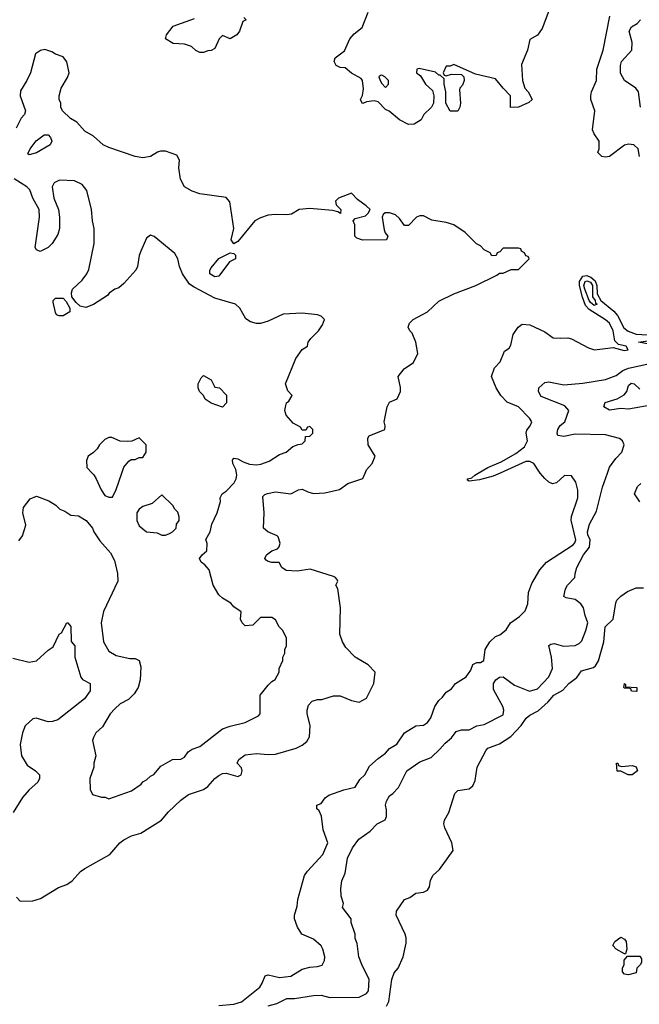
# Model space of a CAD drawing. Header units: inches. Extents: x 2348352 to 2479776, y 460422 to 613655.
# Tile 172 of 256: x 2395241 to 2398507, y 517199 to 522391. Entities that reach past the tile are written whole.
import ezdxf

# ---------------------------------------------------------------- set-up
doc = ezdxf.new("R2010")
doc.units = ezdxf.units.IN
doc.header["$MEASUREMENT"] = 0
doc.layers.add('C3591', color=7, linetype='Continuous')
doc.layers.add('C3592', color=7, linetype='Continuous')

msp = doc.modelspace()

# ---------------------------------------------------------------- linework, layer by layer
at = {"layer": 'C3591', "color": 4}
for points, elevation in [([(2395223.6, 517763.6), (2395243.6, 517743.6), (2395310, 517744.7), (2395350, 517758), (2395444.7, 517815.3), (2395488.9, 517831.1), (2395518, 517850), (2395561.2, 517898.8), (2395584.7, 517915.3), (2395715.3, 517990), (2395769, 518050), (2395790, 518066.8), (2395830, 518086.8), (2395878.9, 518101.1), (2395989, 518170), (2396025.4, 518214.6), (2396090, 518276), (2396130, 518304.7), (2396210, 518331.3), (2396232.9, 518347.1), (2396269, 518390), (2396290, 518406), (2396310, 518416), (2396330, 518418), (2396390, 518401), (2396408, 518410), (2396414, 518430), (2396410, 518446), (2396388, 518470), (2396395.3, 518490), (2396430, 518514.8), (2396490, 518522), (2396550, 518516.3), (2396590, 518518.8), (2396698, 518550), (2396730, 518566), (2396754.8, 518585.2), (2396769, 518610), (2396772.7, 518670), (2396757.2, 518730), (2396757.2, 518750), (2396764.1, 518775.9), (2396782.7, 518797.3), (2396810, 518806), (2396833.6, 518806.4), (2396894.6, 518825.4), (2396930, 518826), (2396990, 518801), (2397030, 518792), (2397070, 518814), (2397108, 518890), (2397115.3, 518950), (2397078, 518990), (2397008.7, 519030), (2396960.2, 519080.2), (2396942, 519110), (2396928.4, 519151.6), (2396932.7, 519290), (2396918, 519390), (2396908, 519410), (2396918, 519430), (2396916.4, 519436.4), (2396906, 519450), (2396894.6, 519454.6), (2396772.9, 519492.9), (2396703.2, 519483.2), (2396646, 519486), (2396622, 519502), (2396608, 519528), (2396570, 519529), (2396550, 519533.2), (2396540.7, 519540.7), (2396533.2, 519550), (2396541.2, 519570), (2396570, 519590.8), (2396599.3, 519600.7), (2396609.1, 519610.9), (2396613.2, 519630), (2396604, 519664), (2396598, 519670), (2396548.7, 519690), (2396526.6, 519710), (2396529.4, 519790.6), (2396522.9, 519877.1), (2396532.3, 519887.7), (2396546.8, 519893.2), (2396590, 519900.7), (2396670, 519891), (2396710, 519911), (2396730, 519916), (2396760.5, 519900.5), (2396790, 519893.4), (2396850, 519896.3), (2396926.2, 519913.8), (2396970, 519945.5), (2397049.2, 519970.8), (2397062.1, 520000)], 84), ([(2395236.5, 519643.5), (2395255.3, 519670), (2395273.6, 519726.4), (2395258, 519790), (2395260.4, 519819.6), (2395296.4, 519863.6), (2395330, 519878), (2395394.4, 519854.4), (2395431, 519831), (2395452, 519810), (2395478.8, 519798.8), (2395510, 519778), (2395550, 519774.8), (2395591.3, 519750), (2395624.7, 519710), (2395631, 519690), (2395663, 519643), (2395719.8, 519579.8), (2395739.8, 519539.8), (2395756, 519470), (2395758, 519430), (2395682.8, 519270), (2395670.8, 519210), (2395682.8, 519110), (2395710, 519062), (2395750, 519038), (2395822, 519022), (2395850, 519022), (2395870, 519012), (2395878.8, 518978.8), (2395876, 518910), (2395864.7, 518870), (2395843.5, 518836.5), (2395813.7, 518806.3), (2395770, 518784), (2395742.5, 518757.5), (2395718, 518730), (2395676.9, 518663.1), (2395642, 518630), (2395630, 518606), (2395624.7, 518590), (2395642, 518510), (2395632, 518470), (2395632, 518450), (2395611.3, 518390), (2395611.6, 518331.6), (2395624.7, 518304.7), (2395671.6, 518291.6), (2395691.1, 518291.1), (2395710, 518282), (2395830, 518324.7), (2395880.4, 518359.6), (2395890, 518372), (2395910, 518382), (2395930, 518402), (2395948.4, 518411.6), (2395984.7, 518455.3), (2396046, 518490), (2396090, 518492), (2396110, 518502), (2396129.1, 518530.9), (2396150, 518544.7), (2396190, 518558), (2396309.1, 518650.9), (2396350, 518666), (2396430, 518686), (2396500.4, 518719.6), (2396508, 518730), (2396508, 518830), (2396550, 518882), (2396570, 518902), (2396588.4, 518911.6), (2396608, 518950), (2396608, 518970), (2396627.3, 519012.7), (2396628, 519030), (2396638, 519050), (2396638, 519070), (2396648, 519090), (2396648, 519130), (2396628, 519170), (2396608, 519190), (2396590, 519226), (2396570, 519238), (2396510, 519238), (2396470, 519198), (2396430, 519194), (2396414, 519210), (2396405.2, 519230), (2396408, 519268), (2396370, 519295.3), (2396354.5, 519314.5), (2396310, 519341.2), (2396290, 519359), (2396261.2, 519410), (2396239, 519490), (2396216.5, 519516.5), (2396198, 519530), (2396188.7, 519550), (2396202, 519570), (2396228, 519590), (2396228.4, 519628.4), (2396222, 519650), (2396245.2, 519690), (2396253.2, 519730), (2396281.2, 519790), (2396299, 519850), (2396298, 519870), (2396308, 519890), (2396330, 519904.7), (2396371.9, 519948.1), (2396382.7, 519970), (2396386, 519990), (2396383.8, 520000)], 88), ([(2395622.5, 520000), (2395631, 519991), (2395644.7, 519970), (2395671.1, 519911.1), (2395690, 519882), (2395710, 519874), (2395730, 519874), (2395750, 519914), (2395778.8, 520000)], 92), ([(2396290, 517193), (2396370, 517200.4), (2396410, 517213), (2396506, 517290), (2396519.5, 517310), (2396535.3, 517350), (2396550, 517355.5), (2396610, 517340.5), (2396670, 517347.3), (2396730, 517384), (2396770, 517396), (2396810, 517398), (2396834.6, 517405.4), (2396848, 517430), (2396848.7, 517450), (2396839, 517490), (2396830, 517508), (2396790, 517542), (2396728.7, 517570), (2396705.6, 517605.6), (2396688.7, 517650), (2396688.7, 517670), (2396703.2, 517716.8), (2396707.5, 517752.5), (2396742, 517878), (2396758, 517902), (2396839, 517990), (2396865.2, 518050), (2396840.1, 518120.1), (2396832, 518192), (2396819, 518219), (2396808, 518230), (2396808, 518250), (2396830, 518258), (2396852, 518288), (2396870, 518302.8), (2396949.3, 518330.7), (2397010, 518344.7), (2397034.8, 518385.2), (2397061.2, 518410), (2397085.1, 518454.9), (2397130, 518494.8), (2397170, 518522.8), (2397190, 518547.3), (2397229.6, 518570.4), (2397270, 518630.8), (2397330, 518666.8), (2397370, 518671.3), (2397390, 518684.7), (2397408.7, 518710), (2397428.7, 518770), (2397450, 518802), (2397470, 518818), (2397490, 518844.7), (2397516.5, 518863.5), (2397538, 518890), (2397594.6, 518925.4), (2397619, 518961), (2397630, 518991.3), (2397650, 519002), (2397670, 519002), (2397688, 519012), (2397694, 519070), (2397719, 519110), (2397750, 519138.8), (2397772.1, 519147.9), (2397806.3, 519173.7), (2397829, 519210), (2397875.5, 519244.5), (2397905.6, 519274.4), (2397919, 519310), (2397923.7, 519370), (2397929.6, 519390.4), (2397941.2, 519418.8), (2397982.7, 519490), (2398018.4, 519530), (2398158, 519622), (2398167.9, 519632.1), (2398172.5, 519647.5), (2398148, 519752), (2398150, 519772), (2398184, 519870), (2398184, 519910), (2398172.9, 519952.9), (2398150, 519986), (2398112.7, 519987.3), (2398070.9, 519949.1), (2398050, 519944), (2398030, 519952.3), (2398010, 519971.5), (2397985.5, 520000)], 76), ([(2396550, 517190.8), (2396596.5, 517203.5), (2396649.5, 517230.5), (2396690, 517230.6), (2396790, 517246), (2396830, 517246.8), (2396875.9, 517235.9), (2397030, 517236.3), (2397070, 517256), (2397079.3, 517270), (2397082.7, 517330), (2397043.7, 517410), (2397029.5, 517449.5), (2397019.3, 517519.3), (2397010, 517546), (2397009, 517570), (2396988.7, 517630), (2396988.7, 517650), (2396942, 517710), (2396948, 517730), (2396935.3, 517770), (2396934, 517810), (2396939, 517850), (2396957.2, 517890), (2396969.2, 517970), (2396995.5, 518024.5), (2397029.3, 518070.7), (2397088.4, 518111.6), (2397126, 518150), (2397168.4, 518171.6), (2397175.3, 518190), (2397174.6, 518225.4), (2397168.7, 518250), (2397174, 518270), (2397190, 518298), (2397208, 518310), (2397238, 518342), (2397282, 518430), (2397350, 518478), (2397410, 518501), (2397455.9, 518544.1), (2397483.3, 518576.7), (2397516.5, 518603.5), (2397542, 518638), (2397570, 518646.8), (2397610, 518647.3), (2397650, 518667.3), (2397690, 518674.8), (2397790, 518726), (2397794, 518750), (2397787.3, 518770), (2397739.2, 518859.2), (2397739.1, 518890), (2397751.6, 518910), (2397770, 518924.2), (2397790, 518925.3), (2397850, 518882.6), (2397928.9, 518851.1), (2397970, 518862.8), (2398030, 518926), (2398049.3, 518970), (2398043.7, 519030), (2398030, 519092), (2398041.2, 519098.8), (2398059, 519101), (2398107.9, 519087.9), (2398170, 519090.7), (2398190, 519101), (2398203.7, 519116.3), (2398226, 519170), (2398236, 519210), (2398221.2, 519250), (2398213.2, 519290), (2398199, 519310), (2398170, 519334), (2398122, 519342), (2398109, 519350), (2398119, 519390), (2398129.2, 519410), (2398168, 519450), (2398168.7, 519470), (2398178, 519502), (2398214, 519570), (2398245.2, 519610), (2398249, 519649), (2398235.3, 519675.3), (2398234, 519690), (2398244.5, 519730), (2398281.2, 519798.8), (2398313.8, 519926.2), (2398339, 520000)], 72), ([(2397773.9, 520000), (2397736.7, 519983.3), (2397665.1, 519965.1), (2397610, 519958), (2397602, 519962), (2397602, 519970), (2397624.7, 519975.3), (2397640.9, 519990), (2397658.1, 520000)], 76), ([(2398510, 519848), (2398482, 519890), (2398498, 519930), (2398514.6, 519945.4)], 68), ([(2397174, 517190), (2397186.6, 517213.4), (2397202, 517330), (2397214.6, 517365.4), (2397235.3, 517390), (2397262.7, 517450), (2397277.5, 517522.5), (2397278, 517550), (2397272.7, 517570), (2397226, 517670), (2397228, 517690), (2397270, 517752), (2397298, 517762), (2397330, 517786), (2397370, 517791.3), (2397390, 517802), (2397401.2, 517818.8), (2397406.3, 517853.7), (2397420.2, 517879.8), (2397454, 517910), (2397525.2, 518010), (2397519.3, 518050), (2397482.7, 518130), (2397477.2, 518150), (2397481.2, 518170), (2397504, 518210), (2397534, 518310), (2397550, 518326), (2397610, 518336), (2397629.3, 518350.7), (2397641.2, 518378.8), (2397653.2, 518450), (2397700.2, 518539.8), (2397709.5, 518550.5), (2397770, 518573.4), (2397830, 518610.7), (2397883.7, 518670), (2397911.5, 518708.5), (2397930, 518724), (2397973.7, 518746.3), (2398026.3, 518793.7), (2398057.2, 518830), (2398105.1, 518854.9), (2398136, 518890), (2398178, 518922), (2398203.2, 518956.8), (2398265.6, 518974.4), (2398276.6, 518983.4), (2398292.3, 519010), (2398321.2, 519110), (2398327, 519190), (2398369, 519230), (2398383.2, 519316.8), (2398389.4, 519330.6), (2398410, 519352), (2398444.7, 519375.3), (2398490, 519396), (2398530, 519396)], 68), ([(2395204.5, 519024.5), (2395290, 519002.8), (2395330, 519011), (2395390, 519066), (2395416.5, 519083.5), (2395449.5, 519150.5), (2395462, 519158), (2395488.9, 519211.1), (2395494, 519210), (2395511.1, 519191.1), (2395512.7, 519112.7), (2395531.3, 519090), (2395532, 519030), (2395563.6, 518923.6), (2395571.6, 518911.6), (2395612, 518890), (2395612, 518852), (2395582, 518810), (2395441.4, 518698.6), (2395414, 518690), (2395390, 518689.3), (2395328.4, 518708.4), (2395310, 518704), (2395270, 518668), (2395254.8, 518630), (2395244, 518570), (2395250.8, 518510), (2395279.9, 518459.9), (2395324.7, 518430), (2395344.7, 518410), (2395344.7, 518390), (2395336, 518370), (2395291, 518330), (2395254.8, 518290), (2395206, 518210)], 84)]:
    msp.add_lwpolyline(points, dxfattribs=dict(at, elevation=elevation))
for points, elevation in [([(2395990, 519886), (2395939.8, 519840.2), (2395890, 519824), (2395871.3, 519810), (2395858, 519790), (2395858, 519750), (2395870, 519722), (2395910, 519691), (2395966, 519686), (2395990, 519672), (2396010, 519672), (2396030, 519682), (2396046, 519690), (2396066, 519710), (2396068, 519730), (2396082, 519750), (2396082, 519770), (2396074, 519794), (2396058, 519810), (2396048.4, 519828.4)], 92), ([(2398490, 518848.7), (2398466, 518850), (2398462, 518862), (2398450, 518866), (2398430, 518866), (2398426, 518870), (2398428.7, 518891.3), (2398434, 518886), (2398434, 518874), (2398494, 518870), (2398494, 518850)], 64), ([(2398412.7, 518452.7), (2398470, 518458), (2398490, 518452), (2398498, 518430), (2398470, 518409.3), (2398449.2, 518409.2), (2398410, 518428), (2398390, 518428), (2398388, 518470), (2398394, 518470), (2398398, 518458)], 64), ([(2398430, 517466), (2398386, 517490), (2398368, 517510), (2398378, 517530), (2398410, 517554), (2398430, 517542), (2398438, 517530), (2398442, 517490), (2398434, 517466)], 64), ([(2398450, 517355.3), (2398430, 517358), (2398418, 517370), (2398418, 517390), (2398428, 517410), (2398428.4, 517431.6), (2398446, 517454), (2398510, 517454), (2398519.6, 517439.6), (2398519.6, 517420.4), (2398512.7, 517407.3), (2398494, 517390), (2398490, 517366)], 64)]:
    msp.add_lwpolyline(points, close=True, dxfattribs=dict(at, elevation=elevation))
at = {"layer": 'C3592', "color": 4}
for points, elevation in [([(2398030, 522438), (2397995.9, 522344.1), (2397970, 522308.7), (2397930, 522286), (2397918.8, 522230), (2397886.4, 522153.6), (2397891.3, 522070), (2397904.7, 522030), (2397921, 522010), (2397942, 521970), (2397925.4, 521954.6), (2397870, 521928.7), (2397828, 521928), (2397828.7, 521990), (2397789.3, 522029.3), (2397750, 522078), (2397643.1, 522103.1), (2397530, 522155.3), (2397510, 522146), (2397490, 522146), (2397474, 522110), (2397478, 522098), (2397490, 522094), (2397516.4, 522103.6), (2397570, 522102), (2397582, 522090), (2397584.7, 522070), (2397575.3, 522044.7), (2397562, 522030), (2397559.6, 522020.4), (2397564.7, 521950), (2397562, 521930), (2397550, 521908), (2397510, 521908), (2397488, 521950), (2397488, 522010), (2397478, 522050), (2397478, 522078), (2397458, 522098), (2397450, 522098), (2397433.6, 522113.6), (2397347.1, 522132.9), (2397334, 522130), (2397332, 522110), (2397354.4, 522094.4), (2397381, 522050), (2397417.3, 522017.3), (2397424.7, 521990), (2397422, 521950), (2397412, 521930), (2397372, 521890), (2397356.9, 521863.1), (2397319.6, 521840.4), (2397290, 521838), (2397243.2, 521863.2), (2397188.9, 521908.9), (2397170, 521918), (2397130, 521958), (2397110, 521962), (2397070, 521958), (2397050, 521948), (2397046, 521950), (2397038, 521970), (2397048.7, 521991.3), (2397054, 522026), (2397048, 522070), (2397040.4, 522080.4), (2396990, 522108.7), (2396957.2, 522137.2), (2396930, 522139), (2396909.2, 522150), (2396899, 522170), (2396904, 522190), (2396952.9, 522227.1), (2396980.9, 522290), (2397004.2, 522315.8), (2397046, 522350), (2397078, 522430)], 76), ([(2398509, 521670), (2398502, 521710), (2398478, 521730), (2398450, 521734), (2398430, 521728.7), (2398350, 521669.3), (2398330, 521665.2), (2398309.2, 521669.2), (2398288.7, 521690), (2398295.3, 521710), (2398295.3, 521750), (2398270, 521788), (2398261.2, 521810), (2398273.2, 521910), (2398252.7, 521970), (2398252.7, 521990), (2398256, 522010), (2398281.2, 522070), (2398283.7, 522130), (2398317.2, 522230), (2398352.3, 522410)], 76), ([(2396422, 522402), (2396434, 522390), (2396418, 522382), (2396398.8, 522330), (2396386, 522310), (2396350, 522289), (2396310, 522308), (2396292, 522290), (2396270, 522238), (2396250, 522228), (2396232.7, 522227.3), (2396210, 522218), (2396190, 522218), (2396170, 522228), (2396146, 522250), (2396110, 522262), (2396050, 522266), (2396009, 522290), (2396014, 522310), (2396050, 522356), (2396162.7, 522397.3)], 76), ([(2398514, 521930), (2398504, 522010), (2398488.7, 522030), (2398428.7, 522070), (2398409.1, 522109.1), (2398409.1, 522149.1), (2398414, 522170), (2398468.7, 522230), (2398469.2, 522270), (2398453.2, 522330), (2398466.8, 522353.2), (2398495.3, 522370), (2398514, 522390)], 72), ([(2397062.1, 520000), (2397070, 520018), (2397099, 520050), (2397114, 520090), (2397077.2, 520150), (2397075.3, 520184.7), (2397084, 520196), (2397166, 520230), (2397168, 520250), (2397162, 520270), (2397178, 520350), (2397190, 520374), (2397230, 520392), (2397249, 520430), (2397248.9, 520451.1), (2397235.3, 520510), (2397268, 520550), (2397316.6, 520583.4), (2397339.3, 520630), (2397328.7, 520690), (2397310, 520738), (2397298, 520750), (2397288, 520770), (2397295.3, 520790), (2397315.3, 520810), (2397390, 520851), (2397450, 520906), (2397530, 520946), (2397646, 520990), (2397756.4, 521043.6), (2397770, 521054), (2397790, 521054), (2397832.7, 521072.7), (2397870, 521074), (2397926, 521130), (2397922, 521142), (2397910, 521146), (2397902, 521162), (2397886, 521170), (2397882, 521182), (2397870, 521186), (2397790, 521186), (2397772.7, 521167.3), (2397758, 521162), (2397752.7, 521147.3), (2397730, 521146), (2397722, 521162), (2397690, 521178), (2397670, 521198), (2397648.9, 521208.9), (2397590, 521268), (2397528.9, 521308.9), (2397490, 521322), (2397413.6, 521333.6), (2397370, 521356), (2397350, 521357.2), (2397332, 521350), (2397290, 521306), (2397270, 521306), (2397242.7, 521342.7), (2397222, 521362), (2397190, 521373.2), (2397167.3, 521372.7), (2397156.9, 521363.1), (2397151.1, 521348.9), (2397162, 521282), (2397166.8, 521266.8), (2397182, 521250), (2397174, 521230), (2397050, 521229), (2397018, 521238), (2397008, 521250), (2397008.4, 521308.4), (2396998, 521330), (2397010, 521342), (2397063.1, 521356.9), (2397078, 521370), (2397088, 521390), (2397068, 521410), (2397022, 521442), (2396990, 521475.3), (2396922, 521450), (2396906.4, 521433.6), (2396910, 521414), (2396934, 521390), (2396931.3, 521368.7), (2396918, 521378), (2396890, 521384), (2396770, 521395.3), (2396714, 521390), (2396674, 521366), (2396650, 521361.2), (2396590, 521363.7), (2396550, 521359.3), (2396510, 521346), (2396481, 521330), (2396390, 521222), (2396370, 521208.7), (2396355.3, 521230), (2396369.3, 521290), (2396349, 521430), (2396330, 521452.7), (2396190, 521471.8), (2396150, 521486), (2396109, 521510), (2396089.2, 521550), (2396079, 521610), (2396084, 521650), (2396070, 521677.2), (2396010, 521697), (2395983.4, 521696.6), (2395967.9, 521692.1), (2395930, 521668.7), (2395890, 521662.7), (2395850, 521669.4), (2395710, 521716.2), (2395681.2, 521730), (2395630, 521776), (2395583.6, 521803.6), (2395541.2, 521850), (2395508.7, 521870), (2395466, 521910), (2395458, 521930), (2395458, 521950), (2395448, 521970), (2395448.4, 521988.4), (2395459.3, 522030), (2395493.4, 522086.6), (2395500.9, 522110), (2395489.1, 522169.1), (2395470, 522194), (2395430, 522209), (2395410, 522222), (2395373.6, 522233.6), (2395350, 522228.7), (2395324.7, 522210), (2395297.3, 522110), (2395278.8, 522070), (2395244.1, 522015.9), (2395243, 521990), (2395270.7, 521909.3), (2395266, 521890), (2395248.5, 521871.5), (2395222, 521818)], 84), ([(2396383.8, 520000), (2396379.5, 520019.5), (2396364, 520050), (2396362, 520070), (2396365.6, 520074.4), (2396370, 520078), (2396390, 520074.8), (2396418.8, 520058.8), (2396452.9, 520047.1), (2396490, 520044), (2396512.7, 520047.3), (2396556.5, 520063.5), (2396610, 520098), (2396646, 520110), (2396680.4, 520139.6), (2396708.4, 520151.6), (2396730, 520154), (2396746, 520170), (2396747.3, 520192.7), (2396770, 520194), (2396786, 520210), (2396786, 520230), (2396770, 520246), (2396758, 520242), (2396750, 520226), (2396730, 520226), (2396722, 520242), (2396683.1, 520263.1), (2396645.6, 520305.6), (2396639, 520330), (2396643.1, 520356.9), (2396648, 520370), (2396660.4, 520379.6), (2396678, 520410), (2396654.6, 520434.6), (2396642, 520470), (2396696.5, 520603.5), (2396730, 520652), (2396758, 520670), (2396762, 520690), (2396775.3, 520710), (2396815.3, 520750), (2396838, 520782), (2396848, 520810), (2396830, 520828), (2396810, 520835.3), (2396730, 520844), (2396630, 520837.2), (2396550, 520801.2), (2396510, 520789), (2396490, 520789), (2396458, 520798), (2396433.2, 520813.2), (2396402, 520870), (2396378, 520890), (2396270, 520922.7), (2396160.1, 520980.1), (2396136.6, 520996.6), (2396099.3, 521050), (2396084, 521090), (2396075.3, 521130), (2396058, 521158), (2395950, 521248), (2395930, 521255.3), (2395910, 521238), (2395878.8, 521170), (2395870, 521148), (2395861.6, 521090), (2395853.4, 521070), (2395790, 520999), (2395762.8, 520977.2), (2395742, 520970), (2395711.6, 520948.4), (2395703.6, 520936.4), (2395630, 520888.7), (2395590, 520874), (2395560.2, 520880.2), (2395539, 520899), (2395515.3, 520930), (2395514, 520950), (2395519, 520970), (2395570, 521018), (2395594, 521050), (2395605.6, 521074.4), (2395632.7, 521210), (2395633.2, 521290), (2395624, 521330), (2395619, 521390), (2395594, 521490), (2395570, 521522), (2395530, 521541.2), (2395450, 521544), (2395422, 521530), (2395412, 521510), (2395421, 521450), (2395444.7, 521390), (2395451.3, 521350), (2395451, 521290), (2395442, 521258), (2395411.3, 521210), (2395391.3, 521190), (2395348.7, 521168.7), (2395330, 521178), (2395322, 521190), (2395345.2, 521350), (2395344, 521390), (2395309.3, 521450), (2395294.2, 521494.2), (2395279, 521510), (2395211.1, 521551.1)], 88), ([(2397658.1, 520000), (2397709.7, 520030), (2397779.9, 520060.1), (2397856.5, 520103.5), (2397901.3, 520138.7), (2397918, 520170), (2397911.8, 520210), (2397914, 520226), (2397932.7, 520250), (2397941.2, 520270), (2397929, 520290), (2397870, 520349), (2397810, 520374), (2397777.2, 520410), (2397753.2, 520450), (2397728.7, 520510), (2397744.7, 520555.3), (2397773.6, 520586.4), (2397796.4, 520643.6), (2397822, 520658), (2397830, 520674), (2397842, 520730), (2397868.7, 520770), (2397890, 520784.7), (2397930, 520781), (2398010, 520744.7), (2398053.7, 520713.7), (2398090, 520710.7), (2398130, 520714), (2398150, 520708), (2398239.8, 520659.8), (2398270.8, 520650.8), (2398370, 520662), (2398426.9, 520646.9), (2398448, 520650), (2398439, 520670), (2398398, 520678), (2398377.7, 520697.7), (2398369.1, 520750), (2398350.8, 520790.8), (2398330, 520808.9), (2398243.3, 520863.3), (2398223.9, 520883.9), (2398207.3, 520927.3), (2398192.1, 520990), (2398192.3, 521010), (2398210, 521037.6), (2398230, 521041.6), (2398238.5, 521038.5), (2398252.6, 521032.6), (2398274, 521014), (2398283.8, 520990), (2398284.7, 520944.7), (2398305.1, 520910), (2398373.1, 520853.1), (2398391.9, 520831.9), (2398426.5, 520766.5), (2398448, 520748), (2398490, 520732.5), (2398550.9, 520729.1)], 76), ([(2398559.8, 520679.8), (2398504, 520690), (2398613.7, 520706.3)], 72), ([(2398339, 520000), (2398350, 520032), (2398383.2, 520076.8), (2398415.3, 520110), (2398428, 520150), (2398418, 520170), (2398403.1, 520183.1), (2398330, 520201.2), (2398170, 520205.2), (2398110, 520192.3), (2398078, 520198), (2398074, 520210), (2398077.2, 520230), (2398089.6, 520250.4), (2398115.1, 520270), (2398136, 520330), (2398114.7, 520354.7), (2397990, 520404), (2397975.3, 520430), (2397978, 520450), (2398010, 520478), (2398030, 520481), (2398110, 520466), (2398210, 520474.4), (2398330, 520493), (2398384.9, 520515.1), (2398419.7, 520540.3), (2398450, 520553.4), (2398562.5, 520577.5)], 72), ([(2398590, 520362), (2398450, 520338), (2398410, 520341.2), (2398350, 520332.7), (2398321.2, 520350), (2398327.3, 520372.7), (2398390, 520390.8), (2398426.8, 520413.2), (2398441.2, 520430), (2398450, 520462), (2398465.1, 520474.9), (2398481, 520470), (2398510, 520442)], 68), ([(2395778.8, 520000), (2395789.1, 520030.9), (2395816.4, 520063.6), (2395828.4, 520071.6), (2395850, 520072), (2395870, 520082), (2395890, 520082), (2395908, 520110), (2395908, 520150), (2395870, 520186), (2395831.6, 520168.4), (2395810, 520166), (2395770, 520168), (2395727.3, 520187.3), (2395710, 520188), (2395690, 520178), (2395662, 520150), (2395650, 520128), (2395630, 520108), (2395602, 520090), (2395592.7, 520067.3), (2395594, 520030), (2395622.5, 520000)], 92), ([(2397985.5, 520000), (2397976.9, 520010), (2397950.5, 520050.5), (2397930, 520061.1), (2397910, 520061.1), (2397773.9, 520000)], 76)]:
    msp.add_lwpolyline(points, dxfattribs=dict(at, elevation=elevation))
for points, elevation in [([(2397150, 522098), (2397143.6, 522096.4), (2397134, 522090), (2397142, 522070), (2397150, 522054), (2397170, 522034), (2397186, 522050), (2397186, 522070), (2397166, 522090)], 76), ([(2395290, 521678), (2395284, 521684), (2395296, 521710), (2395328.2, 521751.8), (2395370, 521784), (2395390, 521782.8), (2395402.8, 521770), (2395410.8, 521750), (2395401, 521730), (2395330, 521689.5)], 84), ([(2396270, 521035.3), (2396244, 521050), (2396244, 521070), (2396250, 521082), (2396290, 521130.8), (2396350, 521161), (2396370, 521158), (2396378, 521150), (2396378, 521130), (2396346.8, 521113.2), (2396290, 521038)], 84), ([(2398270, 520884.2), (2398250, 520898.9), (2398243.5, 520910), (2398220.2, 520970), (2398215.7, 520990), (2398222.7, 521010), (2398230, 521014.6), (2398250, 521006.9), (2398259.8, 520990), (2398261.5, 520930), (2398274.3, 520910), (2398276.7, 520896.7), (2398284.9, 520890)], 72), ([(2395448.7, 520828.7), (2395435.3, 520835.3), (2395430, 520846), (2395418, 520902), (2395418, 520910), (2395430, 520922), (2395470, 520922), (2395485.4, 520905.4), (2395504.7, 520870), (2395504.7, 520850), (2395470, 520829.2)], 88), ([(2396310, 520348), (2396250, 520368.7), (2396218, 520390), (2396208.9, 520408.9), (2396188.7, 520430), (2396182, 520450), (2396182, 520470), (2396198, 520502), (2396210, 520514), (2396250, 520492), (2396270, 520454), (2396294, 520450), (2396331.6, 520411.6), (2396331.3, 520370)], 88)]:
    msp.add_lwpolyline(points, close=True, dxfattribs=dict(at, elevation=elevation))

doc.saveas('drawing.dxf')
